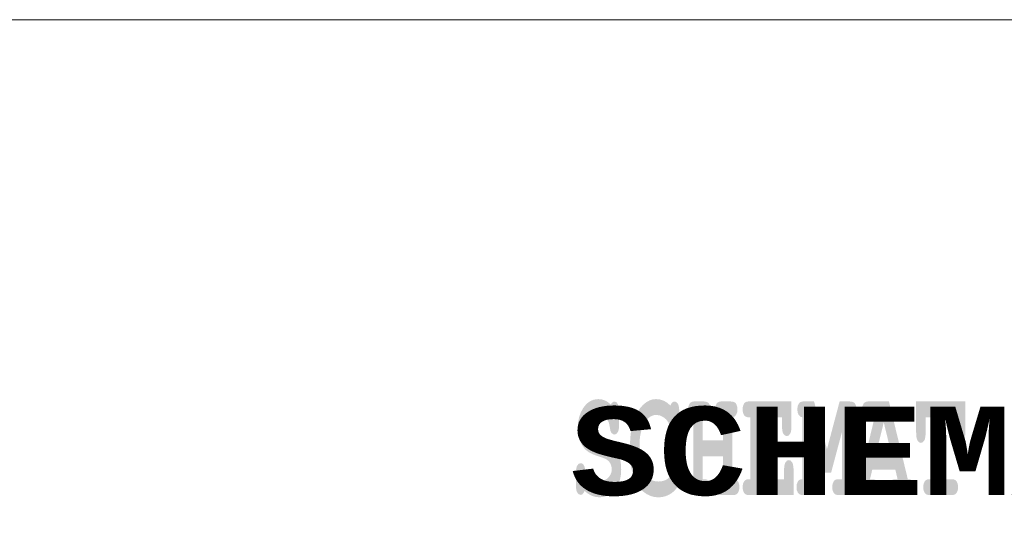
# Model space of a CAD drawing. Header units: millimetres. Extents: x -2626 to 2068, y -6169 to 7214.
# Tile 97 of 143: x -1284 to -835, y -4161 to -3934. Entities that reach past the tile are written whole.
import ezdxf

# ---------------------------------------------------------------- set-up
doc = ezdxf.new("R2010")
doc.units = ezdxf.units.MM
doc.layers.get('0').update_dxf_attribs({"color": 252})

msp = doc.modelspace()

# ---------------------------------------------------------------- hatches: boundary and pattern name
h = msp.add_hatch(color=7)
h.dxf.hatch_style = 2
h.paths.add_polyline_path([(-1026.7, -4149.04), (-1027.21, -4149.97), (-1027.62, -4150.48), (-1028.01, -4150.72), (-1028.47, -4150.8), (-1029.36, -4150.52), (-1030.06, -4149.69), (-1030.33, -4149.05), (-1030.51, -4148.22), (-1030.63, -4147.21), (-1030.66, -4146.01), (-1030.66, -4141.16), (-1030.63, -4139.95), (-1030.51, -4138.93), (-1030.33, -4138.1), (-1030.06, -4137.45), (-1029.36, -4136.62), (-1028.47, -4136.34), (-1027.77, -4136.51), (-1027.19, -4137.01), (-1026.74, -4137.9), (-1026.4, -4139.24), (-1026.12, -4140.56), (-1025.83, -4141.37), (-1024.98, -4142.47), (-1023.66, -4143.59), (-1022.02, -4144.43), (-1020.24, -4144.71), (-1018.86, -4144.57), (-1017.61, -4144.15), (-1016.48, -4143.45), (-1015.49, -4142.46), (-1014.97, -4141.74), (-1014.6, -4140.93), (-1014.38, -4140.05), (-1014.31, -4139.08), (-1014.45, -4137.79), (-1014.88, -4136.57), (-1015.63, -4135.49), (-1016.73, -4134.61), (-1017.29, -4134.33), (-1018.1, -4133.99), (-1019.18, -4133.61), (-1020.51, -4133.17), (-1022.18, -4132.6), (-1023.63, -4131.97), (-1024.86, -4131.28), (-1025.87, -4130.53), (-1026.73, -4129.68), (-1027.5, -4128.67), (-1028.17, -4127.5), (-1028.75, -4126.17), (-1029.54, -4123.25), (-1029.8, -4120.09), (-1029.64, -4117.58), (-1029.15, -4115.24), (-1028.34, -4113.05), (-1027.21, -4111.03), (-1025.81, -4109.33), (-1024.22, -4108.11), (-1022.43, -4107.38), (-1020.45, -4107.14), (-1018.84, -4107.29), (-1017.36, -4107.75), (-1016, -4108.53), (-1014.77, -4109.64), (-1014.35, -4109.04), (-1013.93, -4108.61), (-1013.5, -4108.35), (-1013.08, -4108.27), (-1012.22, -4108.54), (-1011.53, -4109.37), (-1011.27, -4110.02), (-1011.08, -4110.85), (-1010.97, -4111.86), (-1010.93, -4113.05), (-1010.93, -4118.47), (-1010.97, -4119.68), (-1011.08, -4120.7), (-1011.27, -4121.53), (-1011.53, -4122.18), (-1012.22, -4123.01), (-1013.08, -4123.29), (-1013.83, -4123.08), (-1014.47, -4122.48), (-1014.69, -4122.1), (-1014.88, -4121.58), (-1015.04, -4120.91), (-1015.17, -4120.09), (-1015.44, -4118.55), (-1015.76, -4117.52), (-1016.53, -4116.29), (-1017.6, -4115.27), (-1018.92, -4114.58), (-1020.43, -4114.35), (-1021.54, -4114.46), (-1022.53, -4114.8), (-1023.39, -4115.37), (-1024.13, -4116.16), (-1024.73, -4117.08), (-1025.15, -4118.01), (-1025.41, -4118.97), (-1025.49, -4119.95), (-1025.35, -4121.26), (-1024.93, -4122.53), (-1024.25, -4123.64), (-1023.3, -4124.48), (-1022.78, -4124.77), (-1021.93, -4125.13), (-1020.76, -4125.56), (-1019.26, -4126.07), (-1017.69, -4126.63), (-1016.32, -4127.21), (-1015.14, -4127.82), (-1014.15, -4128.46), (-1013.29, -4129.2), (-1012.51, -4130.13), (-1011.81, -4131.24), (-1011.18, -4132.54), (-1010.66, -4133.99), (-1010.3, -4135.58), (-1010.07, -4137.3), (-1010, -4139.16), (-1010.14, -4141.69), (-1010.57, -4143.96), (-1011.27, -4145.97), (-1012.26, -4147.7), (-1013.86, -4149.55), (-1015.67, -4150.87), (-1017.68, -4151.66), (-1019.9, -4151.92), (-1021.67, -4151.74), (-1023.39, -4151.2), (-1025.07, -4150.3)])
h = msp.add_hatch(color=7)
h.dxf.hatch_style = 2
h.paths.add_polyline_path([(-987.56, -4110.06), (-987.14, -4109.26), (-986.68, -4108.69), (-986.19, -4108.35), (-985.66, -4108.23), (-984.8, -4108.5), (-984.11, -4109.32), (-983.84, -4109.96), (-983.66, -4110.79), (-983.54, -4111.81), (-983.51, -4113.02), (-983.51, -4119.14), (-983.54, -4120.35), (-983.66, -4121.37), (-983.84, -4122.2), (-984.11, -4122.85), (-984.8, -4123.68), (-985.66, -4123.96), (-986.44, -4123.75), (-987.05, -4123.15), (-987.3, -4122.66), (-987.51, -4121.99), (-987.69, -4121.14), (-987.83, -4120.12), (-988.06, -4118.81), (-988.42, -4117.84), (-989.46, -4116.41), (-990.84, -4115.3), (-992.4, -4114.59), (-993.95, -4114.35), (-994.9, -4114.44), (-995.82, -4114.7), (-996.69, -4115.14), (-997.52, -4115.76), (-998.31, -4116.57), (-999.05, -4117.61), (-999.75, -4118.86), (-1000.39, -4120.33), (-1000.94, -4121.99), (-1001.32, -4123.8), (-1001.56, -4125.76), (-1001.64, -4127.86), (-1001.64, -4132.54), (-1001.49, -4135.04), (-1001.07, -4137.32), (-1000.36, -4139.38), (-999.37, -4141.23), (-998.12, -4142.75), (-996.66, -4143.84), (-994.97, -4144.5), (-993.07, -4144.71), (-991.91, -4144.64), (-990.85, -4144.44), (-989.87, -4144.1), (-988.99, -4143.62), (-988.5, -4143.23), (-987.99, -4142.68), (-987.47, -4141.98), (-986.92, -4141.12), (-986.33, -4140.2), (-985.87, -4139.67), (-985.47, -4139.42), (-985, -4139.33), (-984.19, -4139.6), (-983.48, -4140.42), (-982.99, -4141.61), (-982.83, -4142.99), (-983.05, -4144.52), (-983.71, -4146.16), (-984.41, -4147.32), (-985.19, -4148.35), (-986.06, -4149.25), (-987.03, -4150.02), (-988.43, -4150.85), (-989.9, -4151.45), (-991.43, -4151.8), (-993.04, -4151.92), (-994.92, -4151.76), (-996.7, -4151.26), (-998.38, -4150.44), (-999.97, -4149.29), (-1001.17, -4148.08), (-1002.28, -4146.57), (-1003.29, -4144.75), (-1004.21, -4142.62), (-1004.98, -4140.29), (-1005.53, -4137.86), (-1005.85, -4135.32), (-1005.96, -4132.68), (-1005.96, -4127.79), (-1005.86, -4125.02), (-1005.57, -4122.35), (-1005.08, -4119.77), (-1004.39, -4117.29), (-1003.53, -4114.99), (-1002.52, -4112.98), (-1001.35, -4111.24), (-1000.03, -4109.78), (-998.62, -4108.63), (-997.16, -4107.8), (-995.66, -4107.3), (-994.12, -4107.14), (-992.31, -4107.32), (-990.61, -4107.86), (-989.03, -4108.77)])
h = msp.add_hatch(color=7)
h.dxf.hatch_style = 2
h.paths.add_polyline_path([(-963.57, -4133.21), (-972.82, -4133.21), (-972.82, -4143.66), (-972.14, -4143.66), (-971.42, -4143.72), (-970.81, -4143.91), (-970.31, -4144.22), (-969.92, -4144.66), (-969.42, -4145.82), (-969.25, -4147.28), (-969.42, -4148.72), (-969.92, -4149.87), (-970.31, -4150.31), (-970.81, -4150.62), (-971.42, -4150.81), (-972.14, -4150.87), (-977.44, -4150.87), (-978.17, -4150.81), (-978.78, -4150.62), (-979.28, -4150.31), (-979.67, -4149.87), (-980.17, -4148.71), (-980.33, -4147.24), (-980.27, -4146.31), (-980.08, -4145.5), (-979.75, -4144.79), (-979.3, -4144.19), (-978.98, -4143.94), (-978.51, -4143.77), (-977.9, -4143.68), (-977.14, -4143.66), (-977.14, -4115.44), (-978.15, -4115.07), (-978.87, -4114.28), (-979.3, -4113.17), (-979.45, -4111.82), (-979.28, -4110.35), (-978.78, -4109.2), (-978.39, -4108.76), (-977.89, -4108.45), (-977.28, -4108.26), (-976.55, -4108.19), (-972.14, -4108.23), (-971.42, -4108.29), (-970.81, -4108.48), (-970.31, -4108.79), (-969.92, -4109.22), (-969.42, -4110.36), (-969.25, -4111.82), (-969.42, -4113.28), (-969.92, -4114.44), (-970.31, -4114.88), (-970.81, -4115.19), (-971.42, -4115.38), (-972.14, -4115.44), (-972.82, -4115.44), (-972.82, -4126), (-963.57, -4126), (-963.57, -4115.44), (-964.25, -4115.44), (-964.98, -4115.38), (-965.59, -4115.19), (-966.09, -4114.88), (-966.48, -4114.44), (-966.98, -4113.28), (-967.14, -4111.82), (-966.98, -4110.35), (-966.48, -4109.2), (-966.09, -4108.76), (-965.59, -4108.45), (-964.98, -4108.26), (-964.25, -4108.19), (-959.84, -4108.23), (-959.11, -4108.29), (-958.5, -4108.48), (-958, -4108.79), (-957.61, -4109.22), (-957.11, -4110.36), (-956.95, -4111.82), (-957.09, -4113.17), (-957.53, -4114.28), (-958.25, -4115.07), (-959.25, -4115.44), (-959.25, -4143.66), (-958.49, -4143.69), (-957.88, -4143.79), (-957.41, -4143.95), (-957.09, -4144.19), (-956.64, -4144.79), (-956.32, -4145.5), (-956.13, -4146.34), (-956.06, -4147.28), (-956.23, -4148.72), (-956.73, -4149.87), (-957.11, -4150.31), (-957.61, -4150.62), (-958.23, -4150.81), (-958.95, -4150.87), (-964.25, -4150.87), (-964.98, -4150.81), (-965.59, -4150.62), (-966.09, -4150.31), (-966.48, -4149.87), (-966.98, -4148.71), (-967.14, -4147.24), (-966.97, -4145.81), (-966.47, -4144.66), (-966.08, -4144.22), (-965.58, -4143.91), (-964.97, -4143.72), (-964.25, -4143.66), (-963.57, -4143.66)])
h = msp.add_hatch(color=7)
h.dxf.hatch_style = 2
h.paths.add_polyline_path([(-946.72, -4133.07), (-946.72, -4143.66), (-935.68, -4143.66), (-935.68, -4139.75), (-935.65, -4138.55), (-935.54, -4137.53), (-935.35, -4136.69), (-935.09, -4136.04), (-934.39, -4135.21), (-933.51, -4134.93), (-932.65, -4135.21), (-931.96, -4136.04), (-931.7, -4136.69), (-931.51, -4137.53), (-931.39, -4138.55), (-931.36, -4139.75), (-931.36, -4150.87), (-951.73, -4150.87), (-952.45, -4150.81), (-953.07, -4150.62), (-953.57, -4150.31), (-953.96, -4149.87), (-954.45, -4148.71), (-954.62, -4147.24), (-954.45, -4145.81), (-953.95, -4144.66), (-953.55, -4144.22), (-953.05, -4143.91), (-952.45, -4143.72), (-951.73, -4143.66), (-951.05, -4143.66), (-951.05, -4115.44), (-951.73, -4115.44), (-952.45, -4115.38), (-953.07, -4115.19), (-953.57, -4114.88), (-953.96, -4114.44), (-954.45, -4113.28), (-954.62, -4111.82), (-954.45, -4110.35), (-953.96, -4109.2), (-953.57, -4108.76), (-953.07, -4108.45), (-952.45, -4108.26), (-951.73, -4108.19), (-932.31, -4108.23), (-932.31, -4119.21), (-932.34, -4120.4), (-932.46, -4121.41), (-932.64, -4122.24), (-932.9, -4122.88), (-933.59, -4123.72), (-934.46, -4123.99), (-935.34, -4123.72), (-936.04, -4122.9), (-936.3, -4122.26), (-936.49, -4121.43), (-936.6, -4120.41), (-936.64, -4119.21), (-936.64, -4115.44), (-946.72, -4115.44), (-946.72, -4125.86), (-942.93, -4125.86), (-942.91, -4124.57), (-942.85, -4123.54), (-942.75, -4122.76), (-942.61, -4122.23), (-942.25, -4121.48), (-941.82, -4120.94), (-941.32, -4120.61), (-940.75, -4120.51), (-939.89, -4120.78), (-939.2, -4121.62), (-938.94, -4122.26), (-938.75, -4123.1), (-938.63, -4124.12), (-938.6, -4125.33), (-938.6, -4133.63), (-938.62, -4134.71), (-938.68, -4135.6), (-938.79, -4136.3), (-938.94, -4136.79), (-939.3, -4137.52), (-939.73, -4138.04), (-940.21, -4138.35), (-940.75, -4138.45), (-941.32, -4138.34), (-941.82, -4138.02), (-942.25, -4137.48), (-942.61, -4136.73), (-942.75, -4136.2), (-942.85, -4135.41), (-942.91, -4134.36), (-942.93, -4133.07)])
h = msp.add_hatch(color=7)
h.dxf.hatch_style = 2
h.paths.add_polyline_path([(-923.02, -4122.16), (-923.02, -4143.66), (-921.45, -4143.66), (-920.73, -4143.72), (-920.12, -4143.91), (-919.62, -4144.22), (-919.23, -4144.66), (-918.73, -4145.82), (-918.56, -4147.28), (-918.73, -4148.72), (-919.23, -4149.87), (-919.62, -4150.31), (-920.12, -4150.62), (-920.73, -4150.81), (-921.45, -4150.87), (-927.13, -4150.87), (-927.86, -4150.81), (-928.47, -4150.62), (-928.97, -4150.31), (-929.36, -4149.87), (-929.86, -4148.71), (-930.02, -4147.24), (-929.86, -4145.81), (-929.37, -4144.66), (-929, -4144.22), (-928.54, -4143.91), (-927.99, -4143.72), (-927.34, -4143.66), (-927.34, -4115.44), (-928.35, -4115.07), (-929.07, -4114.28), (-929.5, -4113.17), (-929.64, -4111.82), (-929.48, -4110.35), (-928.98, -4109.2), (-928.59, -4108.76), (-928.09, -4108.45), (-927.48, -4108.26), (-926.75, -4108.19), (-922, -4108.23), (-916.11, -4129.94), (-910.33, -4108.19), (-905.54, -4108.23), (-904.82, -4108.29), (-904.2, -4108.48), (-903.7, -4108.79), (-903.31, -4109.22), (-902.81, -4110.36), (-902.65, -4111.82), (-902.79, -4113.17), (-903.24, -4114.28), (-903.96, -4115.07), (-904.95, -4115.44), (-904.95, -4143.66), (-904.31, -4143.72), (-903.76, -4143.91), (-903.3, -4144.23), (-902.92, -4144.68), (-902.43, -4145.84), (-902.27, -4147.28), (-902.43, -4148.72), (-902.93, -4149.87), (-903.32, -4150.31), (-903.82, -4150.62), (-904.43, -4150.81), (-905.16, -4150.87), (-910.86, -4150.87), (-911.57, -4150.81), (-912.18, -4150.62), (-912.68, -4150.31), (-913.06, -4149.87), (-913.56, -4148.71), (-913.73, -4147.24), (-913.56, -4145.81), (-913.06, -4144.66), (-912.68, -4144.22), (-912.18, -4143.91), (-911.57, -4143.72), (-910.86, -4143.66), (-909.28, -4143.66), (-909.28, -4122.16), (-914.24, -4140.74), (-917.99, -4140.74)])
h = msp.add_hatch(color=7)
h.paths.add_polyline_path([(-884.93, -4139.26), (-895.44, -4139.26), (-896.5, -4143.66), (-895.44, -4143.66), (-894.72, -4143.72), (-894.11, -4143.91), (-893.61, -4144.22), (-893.22, -4144.66), (-892.72, -4145.82), (-892.55, -4147.28), (-892.72, -4148.72), (-893.22, -4149.87), (-893.61, -4150.31), (-894.11, -4150.62), (-894.72, -4150.81), (-895.44, -4150.87), (-901.27, -4150.87), (-902, -4150.81), (-902.61, -4150.62), (-903.11, -4150.31), (-903.5, -4149.87), (-904, -4148.71), (-904.16, -4147.24), (-903.99, -4145.78), (-903.46, -4144.61), (-903.06, -4144.17), (-902.54, -4143.86), (-901.91, -4143.69), (-901.17, -4143.66), (-894.37, -4115.44), (-897.2, -4115.44), (-897.92, -4115.38), (-898.54, -4115.19), (-899.04, -4114.88), (-899.42, -4114.44), (-899.92, -4113.28), (-900.09, -4111.82), (-899.92, -4110.35), (-899.42, -4109.2), (-899.04, -4108.76), (-898.54, -4108.45), (-897.92, -4108.26), (-897.2, -4108.19), (-887.84, -4108.23), (-879.23, -4143.66), (-877.97, -4143.8), (-877.23, -4144.22), (-876.8, -4144.85), (-876.5, -4145.57), (-876.32, -4146.38), (-876.26, -4147.28), (-876.42, -4148.72), (-876.91, -4149.87), (-877.3, -4150.31), (-877.79, -4150.62), (-878.4, -4150.81), (-879.13, -4150.87), (-884.95, -4150.87), (-885.68, -4150.81), (-886.29, -4150.62), (-886.79, -4150.31), (-887.18, -4149.87), (-887.68, -4148.71), (-887.84, -4147.24), (-887.68, -4145.81), (-887.18, -4144.66), (-886.79, -4144.22), (-886.29, -4143.91), (-885.68, -4143.72), (-884.95, -4143.66), (-883.9, -4143.66)])
h.paths.add_polyline_path([(-886.73, -4132.05), (-890.21, -4117.77), (-893.72, -4132.05)])
h = msp.add_hatch(color=7)
h.dxf.hatch_style = 2
h.paths.add_polyline_path([(-862.09, -4115.44), (-862.09, -4143.66), (-859.18, -4143.66), (-858.45, -4143.72), (-857.84, -4143.91), (-857.34, -4144.22), (-856.95, -4144.66), (-856.45, -4145.82), (-856.29, -4147.28), (-856.45, -4148.72), (-856.95, -4149.87), (-857.34, -4150.31), (-857.84, -4150.62), (-858.45, -4150.81), (-859.18, -4150.87), (-869.31, -4150.87), (-870.03, -4150.81), (-870.65, -4150.62), (-871.15, -4150.31), (-871.54, -4149.87), (-872.04, -4148.71), (-872.2, -4147.24), (-872.04, -4145.81), (-871.54, -4144.66), (-871.15, -4144.22), (-870.65, -4143.91), (-870.03, -4143.72), (-869.31, -4143.66), (-866.42, -4143.66), (-866.42, -4115.44), (-871.1, -4115.44), (-871.1, -4122.27), (-871.14, -4123.48), (-871.25, -4124.5), (-871.44, -4125.33), (-871.7, -4125.98), (-872.4, -4126.81), (-873.28, -4127.09), (-874.14, -4126.81), (-874.83, -4125.98), (-875.09, -4125.33), (-875.28, -4124.5), (-875.39, -4123.48), (-875.43, -4122.27), (-875.43, -4108.19), (-853.01, -4108.23), (-853.01, -4122.27), (-853.05, -4123.48), (-853.16, -4124.5), (-853.35, -4125.33), (-853.62, -4125.98), (-854.31, -4126.81), (-855.18, -4127.09), (-856.05, -4126.81), (-856.74, -4125.98), (-857, -4125.33), (-857.19, -4124.5), (-857.3, -4123.48), (-857.34, -4122.27), (-857.34, -4115.44)])

# ---------------------------------------------------------------- linework, layer by layer
at = {"color": 7, "lineweight": 0}
msp.add_lwpolyline([(-2625.97, -6142.99), (413.94, -6142.99), (413.94, -3934.17), (-2625.97, -3934.17)], close=True, dxfattribs=at)

# ---------------------------------------------------------------- texts
at = {"color": 7, "insert": (-1033.35, -4110.66), "char_height": 40.2058, "attachment_point": 1}
msp.add_mtext('{\\fCourierNewPS-BoldMT,Bold|b0|i0|c0;SCHEMAT MONTA}', dxfattribs=at)

doc.saveas('drawing.dxf')
